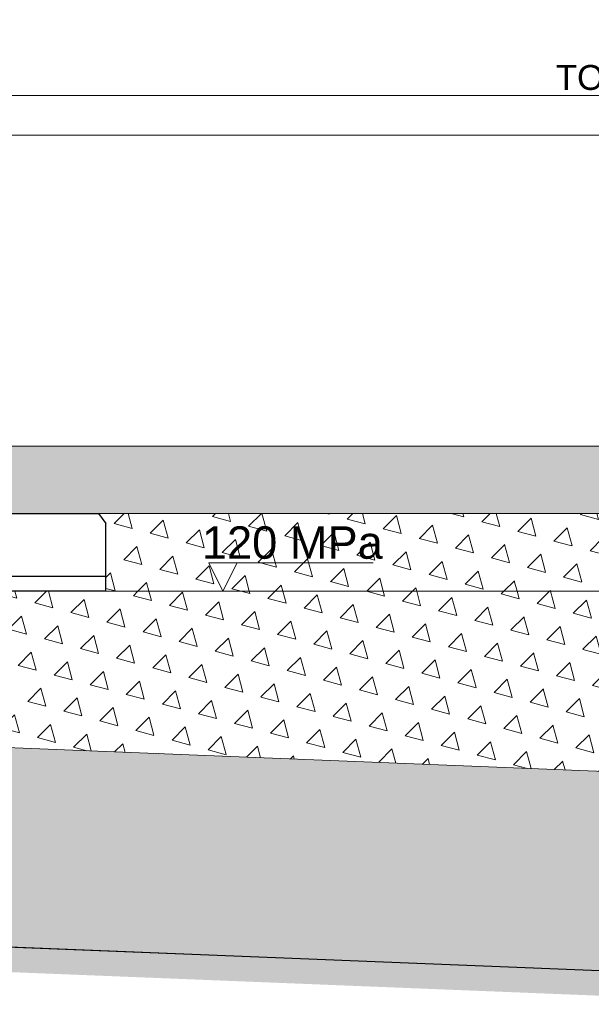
# Model space of a CAD drawing. Header units: feet. Extents: x 211.3 to 241.6, y -209.3 to -192.7.
# Tile 8 of 15: x 218.5 to 219.6, y -201.2 to -199.3. Entities that reach past the tile are written whole.
import ezdxf

# ---------------------------------------------------------------- set-up
doc = ezdxf.new("R2010")
doc.units = ezdxf.units.FT
doc.header["$MEASUREMENT"] = 0
doc.header["$PDMODE"] = 34
doc.linetypes.add('DASHDOT2', pattern=[12.7, 6.35, -3.175, 0, -3.175])
doc.layers.add('brudnopis', color=50, linetype='Continuous', lineweight=30, plot=False)
for name, color, linetype, lineweight in [('Geowłóknina', 160, 'Continuous', 30), ('Miesz_niezw', 251, 'Continuous', 9), ('Mieszanka_niezw_0_315', 44, 'Continuous', 15), ('Opis', 7, 'Continuous', 15), ('oś-szyny', 1, 'DASHDOT2', 0), ('Podkład', 7, 'Continuous', 30), ('Podłoże gruntowe', 7, 'Continuous', 13), ('Sb3', 7, 'Continuous', 15), ('sb4', 7, 'Continuous', 15), ('Wymiar', 7, 'Continuous', 15)]:
    doc.layers.add(name, color=color, linetype=linetype, lineweight=lineweight)
doc.layers.add('Podkadka sprężysta', color=1, linetype='Continuous')
doc.layers.add('Szyna', color=7, linetype='Continuous')
doc.styles.add('Opis_1_25', font='arial.ttf', dxfattribs={"height": 0.05})
doc.dimstyles.new('1_25_DK$0', dxfattribs={"dimtxt": 0.05, "dimasz": 0.05, "dimexe": 0.02, "dimexo": 0.05, "dimgap": 0.01, "dimtad": 1, "dimdec": 3, "dimzin": 3, "dimdsep": 46, "dimtxsty": 'Opis_1_25', "dimblk": 'ARCHTICK', "dimcen": 0.05, "dimclrd": 256, "dimclre": 256, "dimazin": 3, "dimtfac": 1, "dimtdec": 3, "dimtofl": 0, "dimtmove": 0, "dimatfit": 3, "dimldrblk": 'ARCHTICK', "dimfxl": 1, "dimfrac": 2, "dimtolj": 1, "dimtzin": 3, "dimlwd": -1, "dimlwe": -1, "dimarcsym": 0})
pattern_1 = [(105, (0, 0), (-0.07244443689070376, 0.01941142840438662), [0.03750000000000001, -0.03750000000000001]), (165, (0, 0), (-0.05303300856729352, -0.05303300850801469), [0.03750000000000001, -0.03750000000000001]), (45, (-0.03622221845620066, 0.009705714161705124), (-0.01941142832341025, 0.07244443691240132), [0.03750000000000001, -0.03750000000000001])]

# ---------------------------------------------------------------- blocks, each defined once
blk = doc.blocks.new('_ArchTick')
at = {"color": 0, "linetype": 'ByBlock', "lineweight": 0, "const_width": 0.15}
blk.add_lwpolyline([(-0.5, -0.5), (0.5, 0.5)], dxfattribs=at)
blk = doc.blocks.new('*D6')
at = {"layer": 'DEFPOINTS', "color": 0, "lineweight": 70, "transparency": 16777216}
for p in [(223.9261949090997, -199.4069429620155), (216.5261949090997, -200.0659117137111), (223.9261949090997, -200.0659117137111)]:
    blk.add_point(p, dxfattribs=at)
at = {"layer": 'Wymiar', "transparency": 16777216}
for p, q in [((216.5261949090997, -200.0159117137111), (216.5261949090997, -199.3869429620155)), ((223.9261949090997, -200.0159117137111), (223.9261949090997, -199.3869429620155)), ((216.5261949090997, -199.4069429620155), (223.9261949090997, -199.4069429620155))]:
    blk.add_line(p, q, dxfattribs=at)
at = {"layer": 'Wymiar', "transparency": 16777216, "xscale": 0.05, "yscale": 0.05, "zscale": 0.05, "rotation": 180}
blk.add_blockref('_ArchTick', (216.5261949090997, -199.4069429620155), dxfattribs=at)
at = {"layer": 'Wymiar', "transparency": 16777216, "xscale": 0.05, "yscale": 0.05, "zscale": 0.05}
blk.add_blockref('_ArchTick', (223.9261949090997, -199.4069429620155), dxfattribs=at)
at = {"layer": 'Wymiar', "color": 0, "transparency": 16777216, "insert": (220.2261949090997, -199.3710732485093), "char_height": 0.05, "attachment_point": 5, "style": 'Opis_1_25'}
blk.add_mtext('\\A1;{\\fArial|b0|i0|c238|p34;TOROWISKO KLASYCZNE PODSYPKOWE}', dxfattribs=at)
blk = doc.blocks.new('*D8')
at = {"layer": 'DEFPOINTS', "color": 0, "lineweight": 25, "transparency": 16777216}
for p in [(222.7261948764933, -199.4868741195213), (217.7261949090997, -200.0669117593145), (222.7261948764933, -200.0669116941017)]:
    blk.add_point(p, dxfattribs=at)
at = {"layer": 'Wymiar', "transparency": 16777216}
for p, q in [((217.7261949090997, -200.0169117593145), (217.7261949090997, -199.4668741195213)), ((222.7261948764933, -200.0169116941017), (222.7261948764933, -199.4668741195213)), ((217.7261949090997, -199.4868741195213), (222.7261948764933, -199.4868741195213))]:
    blk.add_line(p, q, dxfattribs=at)
at = {"layer": 'Wymiar', "transparency": 16777216, "xscale": 0.05, "yscale": 0.05, "zscale": 0.05, "rotation": 180}
blk.add_blockref('_ArchTick', (217.7261949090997, -199.4868741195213), dxfattribs=at)
at = {"layer": 'Wymiar', "transparency": 16777216, "xscale": 0.05, "yscale": 0.05, "zscale": 0.05}
blk.add_blockref('_ArchTick', (222.7261948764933, -199.4868741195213), dxfattribs=at)
at = {"layer": 'Wymiar', "color": 0, "transparency": 16777216, "insert": (220.2261948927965, -199.4513454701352), "char_height": 0.05, "attachment_point": 5, "style": 'Opis_1_25'}
blk.add_mtext('\\A1;5.00', dxfattribs=at)
blk = doc.blocks.new('PS-60R2-SB4-1800')
h = blk.add_hatch(color=251)
edge = h.paths.add_edge_path()
edge.add_arc((-64.85020978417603, 18.20540894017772), 4.499999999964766, 4.328325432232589, 24.187061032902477, ccw=False)
edge.add_arc((-59.5653256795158, 18.60540894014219), 0.8000000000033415, 184.3283254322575, 364.3283254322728)
edge.add_arc((-64.85020978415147, 18.2054089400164), 6.099999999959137, 4.328325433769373, 5.518464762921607)
edge.add_line((-58.77848170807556, 18.79202480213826), (-58.02596563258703, 18.79189964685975))
edge.add_line((-58.02596563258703, 18.79189964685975), (-58.01851709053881, 17.15335696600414))
edge.add_line((-58.01851709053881, 17.15335696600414), (-60.51127112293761, 16.90517299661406))
edge.add_line((-60.51127112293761, 16.90517299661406), (-60.51143550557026, 16.10521954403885))
edge.add_line((-60.51143550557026, 16.10521954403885), (-61.65020978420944, 16.1054089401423))
edge.add_line((-61.65020978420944, 16.1054089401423), (-61.70545377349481, 17.70880618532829))
edge.add_line((-61.70545377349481, 17.70880618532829), (-61.70506451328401, 20.04929525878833))
edge.add_line((-61.70506451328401, 20.04929525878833), (-60.74525279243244, 20.04913562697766))
h = blk.add_hatch(color=251)
edge = h.paths.add_edge_path()
edge.add_arc((-38.14976804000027, 18.20942884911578), 4.499999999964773, 155.8129389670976, 175.6716745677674)
edge.add_arc((-43.43465214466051, 18.60942884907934), 0.8000000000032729, 175.6716745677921, 355.6716745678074, ccw=False)
edge.add_arc((-38.14976804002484, 18.20942884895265), 6.099999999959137, 174.4815352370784, 175.6716745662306, ccw=False)
edge.add_line((-44.22149611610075, 18.7960447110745), (-44.97401219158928, 18.79591955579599))
edge.add_line((-44.97401219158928, 18.79591955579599), (-44.9814607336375, 17.15737687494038))
edge.add_line((-44.9814607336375, 17.15737687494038), (-42.4887067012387, 16.90919290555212))
edge.add_line((-42.4887067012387, 16.90919290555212), (-42.48854231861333, 16.10923945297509))
edge.add_line((-42.48854231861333, 16.10923945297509), (-41.34976803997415, 16.10942884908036))
edge.add_line((-41.34976803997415, 16.10942884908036), (-41.29452405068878, 17.71282609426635))
edge.add_line((-41.29452405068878, 17.71282609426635), (-41.2949133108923, 20.0533151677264))
edge.add_line((-41.2949133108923, 20.0533151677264), (-42.25472503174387, 20.05315553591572))
h = blk.add_hatch(color=251)
edge = h.paths.add_edge_path()
edge.add_arc((38.14985109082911, 18.20942884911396), 4.499999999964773, 4.328325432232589, 24.18706103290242, ccw=False)
edge.add_arc((43.43473519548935, 18.60942884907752), 0.8000000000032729, 184.3283254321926, 364.3283254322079)
edge.add_arc((38.14985109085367, 18.20942884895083), 6.099999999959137, 4.328325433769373, 5.518464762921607)
edge.add_line((44.22157916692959, 18.79604471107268), (44.97409524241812, 18.79591955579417))
edge.add_line((44.97409524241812, 18.79591955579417), (44.98154378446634, 17.15737687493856))
edge.add_line((44.98154378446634, 17.15737687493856), (42.48878975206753, 16.9091929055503))
edge.add_line((42.48878975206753, 16.9091929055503), (42.48862536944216, 16.10923945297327))
edge.add_line((42.48862536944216, 16.10923945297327), (41.34985109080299, 16.10942884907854))
edge.add_line((41.34985109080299, 16.10942884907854), (41.29460710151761, 17.71282609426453))
edge.add_line((41.29460710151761, 17.71282609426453), (41.29499636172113, 20.05331516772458))
edge.add_line((41.29499636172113, 20.05331516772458), (42.25480808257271, 20.0531555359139))
h = blk.add_hatch(color=251)
edge = h.paths.add_edge_path()
edge.add_arc((64.85029283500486, 18.2054089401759), 4.499999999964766, 155.8129389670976, 175.6716745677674)
edge.add_arc((59.56540873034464, 18.60540894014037), 0.8000000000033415, 175.6716745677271, 355.67167456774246, ccw=False)
edge.add_arc((64.85029283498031, 18.20540894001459), 6.099999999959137, 174.4815352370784, 175.6716745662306, ccw=False)
edge.add_line((58.77856475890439, 18.79202480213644), (58.02604868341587, 18.79189964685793))
edge.add_line((58.02604868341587, 18.79189964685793), (58.01860014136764, 17.15335696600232))
edge.add_line((58.01860014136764, 17.15335696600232), (60.51135417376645, 16.90517299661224))
edge.add_line((60.51135417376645, 16.90517299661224), (60.5115185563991, 16.10521954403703))
edge.add_line((60.5115185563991, 16.10521954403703), (61.65029283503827, 16.10540894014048))
edge.add_line((61.65029283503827, 16.10540894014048), (61.70553682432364, 17.70880618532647))
edge.add_line((61.70553682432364, 17.70880618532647), (61.70514756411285, 20.04929525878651))
edge.add_line((61.70514756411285, 20.04929525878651), (60.74533584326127, 20.04913562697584))
at = {"layer": 'Podkadka sprężysta'}
h = blk.add_hatch(dxfattribs=at)
h.set_pattern_fill('ANSI37', color=256, angle=0.009529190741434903, style=0)
h.set_pattern_definition([(45.00952919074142, (-51.49991694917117, 15.60774071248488), (-0.08840304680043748, 0.08837364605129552), []), (135.0095291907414, (-51.49991694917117, 15.60774071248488), (-0.08837364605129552, -0.08840304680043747), [])])
h.paths.add_polyline_path([(-61.63283859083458, 15.60605544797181), (-61.65020978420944, 16.1054089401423), (-41.34976803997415, 16.10942884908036), (-41.36699530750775, 15.60942597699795)])
h = blk.add_hatch(dxfattribs=at)
h.set_pattern_fill('ANSI37', color=256, scale=100, style=0)
h.set_pattern_definition([(134.9904708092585, (51.5, 15.60774071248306), (0.08840304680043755, 0.08837364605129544), []), (44.99047080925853, (51.5, 15.60774071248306), (0.08837364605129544, -0.08840304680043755), [])])
h.paths.add_polyline_path([(61.63292164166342, 15.60605544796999), (61.65029283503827, 16.10540894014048), (41.34985109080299, 16.10942884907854), (41.36707835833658, 15.60942597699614)])
at = {"layer": 'sb4'}
h = blk.add_hatch(dxfattribs=at)
h.set_pattern_fill('ANSI31', color=256, angle=0.009529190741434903, style=0)
h.set_pattern_definition([(134.9904708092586, (-92.79758262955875, -4.70838610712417), (0.08840304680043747, 0.08837364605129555), [])])
edge = h.paths.add_edge_path()
edge.add_line((-61.65020978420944, 16.1054089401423), (-64.85020978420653, 16.1054089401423))
edge.add_arc((-64.8502097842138, 20.20540894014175), 4.099999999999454, 90.00000000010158, 270.00000000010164, ccw=False)
edge.add_arc((-64.85020978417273, 18.20540894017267), 6.099999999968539, 4.328325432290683, 90.00000000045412, ccw=False)
edge.add_arc((-59.5653256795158, 18.60540894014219), 0.8000000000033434, -175.67167456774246, 4.328325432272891, ccw=False)
edge.add_arc((-64.85020978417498, 18.20540894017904), 4.499999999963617, 4.328325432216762, 90.00000000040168)
edge.add_arc((-64.85020978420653, 20.20540894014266), 2.5, 90, 270)
edge.add_line((-64.85020978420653, 17.70540894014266), (-61.70580229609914, 17.70347502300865))
edge.add_line((-61.70580229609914, 17.70347502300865), (-61.65020978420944, 16.1054089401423))
h = blk.add_hatch(dxfattribs=at)
h.set_pattern_fill('ANSI31', color=256, angle=0.009529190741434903, style=0)
h.set_pattern_definition([(45.00952919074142, (-10.20239519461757, -4.704366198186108), (-0.08840304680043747, 0.08837364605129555), [])])
edge = h.paths.add_edge_path()
edge.add_line((-41.34976803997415, 16.10942884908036), (-38.14976803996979, 16.10942884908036))
edge.add_arc((-38.14976803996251, 20.2094288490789), 4.099999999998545, 269.9999999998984, 449.9999999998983)
edge.add_arc((-38.14976804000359, 18.20942884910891), 6.099999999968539, 89.99999999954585, 175.6716745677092)
edge.add_arc((-43.43465214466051, 18.60942884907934), 0.8000000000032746, 175.6716745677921, 355.6716745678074)
edge.add_arc((-38.14976804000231, 18.20942884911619), 4.499999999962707, 89.9999999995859, 175.6716745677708, ccw=False)
edge.add_arc((-38.14976803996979, 20.2094288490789), 2.5, -90, 90, ccw=False)
edge.add_line((-38.14976803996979, 17.7094288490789), (-41.29470646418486, 17.70753173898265))
edge.add_line((-41.29470646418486, 17.70753173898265), (-41.34976803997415, 16.10942884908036))
h = blk.add_hatch(dxfattribs=at)
h.set_pattern_fill('ANSI31', color=256, angle=0.009529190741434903, style=0)
h.set_pattern_definition([(134.9904708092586, (10.2024782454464, -4.704366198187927), (0.08840304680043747, 0.08837364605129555), [])])
edge = h.paths.add_edge_path()
edge.add_line((41.34985109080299, 16.10942884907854), (38.14985109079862, 16.10942884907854))
edge.add_arc((38.14985109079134, 20.20942884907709), 4.099999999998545, 90.00000000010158, 270.00000000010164, ccw=False)
edge.add_arc((38.14985109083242, 18.20942884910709), 6.099999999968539, 4.328325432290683, 90.00000000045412, ccw=False)
edge.add_arc((43.43473519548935, 18.60942884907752), 0.8000000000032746, -175.67167456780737, 4.328325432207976, ccw=False)
edge.add_arc((38.14985109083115, 18.20942884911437), 4.499999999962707, 4.328325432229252, 90.00000000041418)
edge.add_arc((38.14985109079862, 20.20942884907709), 2.5, 90, 270)
edge.add_line((38.14985109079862, 17.70942884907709), (41.29478951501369, 17.70753173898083))
edge.add_line((41.29478951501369, 17.70753173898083), (41.34985109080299, 16.10942884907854))
h = blk.add_hatch(dxfattribs=at)
h.set_pattern_fill('ANSI31', color=256, angle=0.009529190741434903, style=0)
h.set_pattern_definition([(45.00952919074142, (92.79766568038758, -4.708386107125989), (-0.08840304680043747, 0.08837364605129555), [])])
edge = h.paths.add_edge_path()
edge.add_line((61.65029283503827, 16.10540894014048), (64.85029283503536, 16.10540894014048))
edge.add_arc((64.85029283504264, 20.20540894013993), 4.099999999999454, 269.9999999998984, 449.9999999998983)
edge.add_arc((64.85029283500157, 18.20540894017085), 6.099999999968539, 89.9999999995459, 175.6716745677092)
edge.add_arc((59.56540873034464, 18.60540894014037), 0.8000000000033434, 175.6716745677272, 355.6716745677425)
edge.add_arc((64.85029283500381, 18.20540894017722), 4.499999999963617, 89.99999999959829, 175.6716745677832, ccw=False)
edge.add_arc((64.85029283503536, 20.20540894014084), 2.5, -90, 90, ccw=False)
edge.add_line((64.85029283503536, 17.70540894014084), (61.70588534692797, 17.70347502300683))
edge.add_line((61.70588534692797, 17.70347502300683), (61.65029283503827, 16.10540894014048))
at = {"layer": 'Szyna'}
h = blk.add_hatch(color=256, dxfattribs=at)
edge = h.paths.add_edge_path()
edge.add_arc((-54.07513544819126, 32.0297057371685), 1.499999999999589, 180.0000026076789, 258.6900701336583)
edge.add_line((-54.36930958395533, 30.5588347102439), (-52.90401923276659, 30.26577670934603))
edge.add_arc((-53.10013532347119, 29.28519602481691), 0.9999999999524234, 2.595729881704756e-06, 78.69007012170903, ccw=False)
edge.add_line((-52.10013532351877, 29.28519607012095), (-52.10013483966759, 18.64498753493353))
edge.add_arc((-53.10013483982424, 18.64498748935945), 1.000000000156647, -84.2894042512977, 2.611202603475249e-06, ccw=False)
edge.add_line((-53.00063107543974, 17.64995030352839), (-60.22998587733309, 16.92701449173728))
edge.add_arc((-60.20013474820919, 16.62850333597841), 0.3000000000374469, 95.71059571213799, 180.0000025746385)
edge.add_line((-60.50013474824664, 16.62850332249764), (-60.5001347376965, 16.3999995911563))
edge.add_arc((-60.20013473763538, 16.39999960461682), 0.3000000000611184, 180.0000025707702, 270.0000025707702)
edge.add_line((-60.20013472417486, 16.09999960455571), (-42.80013472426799, 16.1000003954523))
edge.add_arc((-42.80013473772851, 16.40000039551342), 0.3000000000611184, 270.0000025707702, 360.0000025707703)
edge.add_line((-42.50013473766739, 16.40000040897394), (-42.50013474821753, 16.62850414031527))
edge.add_arc((-42.80013474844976, 16.62850412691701), 0.3000000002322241, 2.558879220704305e-06, 84.28940942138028)
edge.add_line((-42.77028364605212, 16.92701528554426), (-49.99963851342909, 17.64995044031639))
edge.add_arc((-49.90013483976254, 18.64498763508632), 1.000000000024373, 180.0000026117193, 264.28940947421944, ccw=False)
edge.add_line((-50.90013483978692, 18.64498758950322), (-50.90013519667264, 26.49519612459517))
edge.add_arc((-49.90013519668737, 26.49519617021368), 0.9999999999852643, 101.30993508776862, 180.0000026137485, ccw=False)
edge.add_line((-50.0962513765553, 27.47577683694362), (-47.38879003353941, 28.0172692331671))
edge.add_arc((-48.07519666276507, 31.44930156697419), 3.500000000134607, 281.3099350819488, 350.5376803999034)
edge.add_line((-44.6228179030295, 30.87390526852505), (-44.28216873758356, 32.91780083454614))
edge.add_arc((-44.77536570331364, 33.00000030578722), 0.5000000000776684, 350.5376803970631, 450.000002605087)
edge.add_line((-44.77536572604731, 33.50000030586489), (-45.99262867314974, 33.50000025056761))
edge.add_arc((-45.99262865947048, 33.20000025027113), 0.3000000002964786, 90.00000261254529, 170.5376804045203)
edge.add_line((-46.28854683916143, 33.24931993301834), (-46.7379117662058, 30.55312961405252))
edge.add_arc((-48.09913539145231, 30.78000015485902), 1.380000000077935, 270.0000025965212, 350.5376803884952, ccw=False)
edge.add_line((-48.09913532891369, 29.40000015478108), (-48.25113532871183, 29.40000014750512))
edge.add_arc((-48.2511353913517, 30.78000014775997), 1.380000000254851, 189.4623248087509, 270.00000260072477, ccw=False)
edge.add_line((-49.61235899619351, 30.55312948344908), (-49.98892671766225, 32.81253518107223))
edge.add_arc((-51.27123880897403, 32.59881643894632), 1.300000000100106, 9.462324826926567, 76.81804508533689)
edge.add_arc((-52.79913517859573, 26.07535626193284), 7.999999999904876, 76.81804506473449, 86.81323531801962)
edge.add_arc((-54.02213417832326, 4.109376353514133), 29.99999999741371, 86.81323532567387, 90.3828454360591)
edge.add_arc((-54.16913517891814, 26.10888522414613), 8.000000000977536, 90.38284543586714, 96.93827769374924)
edge.add_arc((-55.07513551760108, 33.55396167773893), 0.500000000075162, 96.93827769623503, 180.000002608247)
edge.add_line((-55.57513551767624, 33.55396165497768), (-55.57513544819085, 32.02970566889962))
h = blk.add_hatch(color=256, dxfattribs=at)
edge = h.paths.add_edge_path()
edge.add_arc((54.0752184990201, 32.02970573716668), 1.499999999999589, 281.30992986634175, 359.99999739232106, ccw=False)
edge.add_line((54.36939263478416, 30.55883471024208), (52.90410228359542, 30.26577670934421))
edge.add_arc((53.10021837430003, 29.28519602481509), 0.9999999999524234, 101.3099298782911, 179.99999740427)
edge.add_line((52.10021837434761, 29.28519607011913), (52.10021789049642, 18.64498753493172))
edge.add_arc((53.10021789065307, 18.64498748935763), 1.000000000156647, 179.9999973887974, 264.2894042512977)
edge.add_line((53.00071412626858, 17.64995030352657), (60.23006892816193, 16.92701449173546))
edge.add_arc((60.20021779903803, 16.62850333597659), 0.3000000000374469, -2.574638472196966e-06, 84.289404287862, ccw=False)
edge.add_line((60.50021779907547, 16.62850332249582), (60.50021778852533, 16.39999959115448))
edge.add_arc((60.20021778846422, 16.399999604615), 0.3000000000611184, 269.9999974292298, 359.9999974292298, ccw=False)
edge.add_line((60.20021777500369, 16.09999960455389), (42.80021777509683, 16.10000039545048))
edge.add_arc((42.80021778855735, 16.4000003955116), 0.3000000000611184, 179.9999974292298, 269.9999974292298, ccw=False)
edge.add_line((42.50021778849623, 16.40000040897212), (42.50021779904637, 16.62850414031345))
edge.add_arc((42.80021779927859, 16.62850412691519), 0.3000000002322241, 95.71059057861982, 179.9999974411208, ccw=False)
edge.add_line((42.77036669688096, 16.92701528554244), (49.99972156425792, 17.64995044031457))
edge.add_arc((49.90021789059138, 18.6449876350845), 1.000000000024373, 275.7105905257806, 359.9999973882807)
edge.add_line((50.90021789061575, 18.6449875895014), (50.90021824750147, 26.49519612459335))
edge.add_arc((49.90021824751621, 26.49519617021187), 0.9999999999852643, 359.9999973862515, 438.6900649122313)
edge.add_line((50.09633442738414, 27.4757768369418), (47.38887308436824, 28.01726923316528))
edge.add_arc((48.0752797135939, 31.44930156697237), 3.500000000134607, 189.4623196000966, 258.69006491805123, ccw=False)
edge.add_line((44.62290095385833, 30.87390526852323), (44.2822517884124, 32.91780083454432))
edge.add_arc((44.77544875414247, 33.0000003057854), 0.5000000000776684, 89.99999739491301, 189.4623196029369, ccw=False)
edge.add_line((44.77544877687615, 33.50000030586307), (45.99271172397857, 33.50000025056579))
edge.add_arc((45.99271171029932, 33.20000025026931), 0.3000000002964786, 9.462319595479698, 89.99999738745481, ccw=False)
edge.add_line((46.28862988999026, 33.24931993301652), (46.73799481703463, 30.5531296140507))
edge.add_arc((48.09921844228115, 30.7800001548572), 1.380000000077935, 189.4623196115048, 269.9999974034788)
edge.add_line((48.09921837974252, 29.40000015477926), (48.25121837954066, 29.40000014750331))
edge.add_arc((48.25121844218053, 30.78000014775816), 1.380000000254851, 269.9999973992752, 350.5376751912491)
edge.add_line((49.61244204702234, 30.55312948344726), (49.98900976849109, 32.81253518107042))
edge.add_arc((51.27132185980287, 32.5988164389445), 1.300000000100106, 103.1819549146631, 170.5376751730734, ccw=False)
edge.add_arc((52.79921822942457, 26.07535626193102), 7.999999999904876, 93.18676468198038, 103.18195493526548, ccw=False)
edge.add_arc((54.02221722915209, 4.109376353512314), 29.99999999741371, 89.61715456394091, 93.18676467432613, ccw=False)
edge.add_arc((54.16921822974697, 26.10888522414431), 8.000000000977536, 83.06172230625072, 89.61715456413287, ccw=False)
edge.add_arc((55.07521856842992, 33.55396167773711), 0.500000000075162, -2.6082469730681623e-06, 83.06172230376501, ccw=False)
edge.add_line((55.57521856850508, 33.55396165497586), (55.57521849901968, 32.0297056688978))
for p, q in [((-60.51162242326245, 16.90321591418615), (-60.51145789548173, 16.10624195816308)), ((-42.4887067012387, 16.90919290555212), (-42.48854231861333, 16.10923945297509)), ((42.48878975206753, 16.9091929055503), (42.48862536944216, 16.10923945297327)), ((60.51170547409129, 16.90321591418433), (60.51154094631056, 16.10624195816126)), ((-61.63283859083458, 15.60605544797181), (-64.95012177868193, 15.60550373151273))]:
    blk.add_line(p, q)
for points in [[(-60.74525279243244, 20.04913562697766, -0.08686759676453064), (-60.36304403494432, 18.54503158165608, 1.000000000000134), (-58.76760732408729, 18.66578629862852, 0.005193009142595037), (-58.77848170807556, 18.79202480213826), (-58.02596563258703, 18.79189964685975), (-58.01851709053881, 17.15335696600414), (-60.51127112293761, 16.90517299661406), (-60.51143550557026, 16.10521954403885), (-61.65020978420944, 16.1054089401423), (-61.70545377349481, 17.70880618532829), (-61.70506451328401, 20.04929525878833)], [(-42.25472503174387, 20.05315553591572, 0.08686759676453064), (-42.63693378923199, 18.54905149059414, -1.000000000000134), (-44.23237050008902, 18.66980620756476, -0.005193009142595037), (-44.22149611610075, 18.7960447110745), (-44.97401219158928, 18.79591955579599), (-44.9814607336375, 17.15737687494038), (-42.4887067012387, 16.90919290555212), (-42.48854231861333, 16.10923945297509), (-41.34976803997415, 16.10942884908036), (-41.29452405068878, 17.71282609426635), (-41.2949133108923, 20.0533151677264)], [(42.25480808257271, 20.0531555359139, -0.08686759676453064), (42.63701684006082, 18.54905149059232, 1.000000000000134), (44.23245355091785, 18.66980620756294, 0.005193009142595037), (44.22157916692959, 18.79604471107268), (44.97409524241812, 18.79591955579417), (44.98154378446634, 17.15737687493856), (42.48878975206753, 16.9091929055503), (42.48862536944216, 16.10923945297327), (41.34985109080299, 16.10942884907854), (41.29460710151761, 17.71282609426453), (41.29499636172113, 20.05331516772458)], [(60.74533584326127, 20.04913562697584, 0.08686759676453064), (60.36312708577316, 18.54503158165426, -1.000000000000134), (58.76769037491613, 18.6657862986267, -0.005193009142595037), (58.77856475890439, 18.79202480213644), (58.02604868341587, 18.79189964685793), (58.01860014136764, 17.15335696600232), (60.51135417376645, 16.90517299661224), (60.5115185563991, 16.10521954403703), (61.65029283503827, 16.10540894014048), (61.70553682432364, 17.70880618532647), (61.70514756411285, 20.04929525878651)]]:
    blk.add_lwpolyline(points, format="xyb", close=True)
at = {"layer": 'brudnopis', "lineweight": 0, "ltscale": 5}
for p, q in [((-49.97017078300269, 32.69999960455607), (-49.97017078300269, 34.10870663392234)), ((49.97025383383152, 32.69999960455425), (49.97025383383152, 34.10870663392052)), ((-51.50000000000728, 32.69999960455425), (51.50008305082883, 32.69999960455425))]:
    blk.add_line(p, q, dxfattribs=at)
at = {"layer": 'oś-szyny', "ltscale": 0.002}
for p, q in [((-51.5, 12.34887240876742), (-51.5, 39.15927775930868)), ((51.50008305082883, 12.3488724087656), (51.50008305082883, 39.15927775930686))]:
    blk.add_line(p, q, dxfattribs=at)
at = {"layer": 'Podkadka sprężysta'}
for points in [[(-61.63283859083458, 15.60605544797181), (-61.65020978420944, 16.1054089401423), (-41.34976803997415, 16.10942884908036), (-41.36699530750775, 15.60942597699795)], [(61.63292164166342, 15.60605544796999), (61.65029283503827, 16.10540894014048), (41.34985109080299, 16.10942884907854), (41.36707835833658, 15.60942597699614)]]:
    blk.add_lwpolyline(points, close=True, dxfattribs=at)
at = {"layer": 'Podkład', "ltscale": 5}
for p, q in [((-88.5, 15.60000000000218), (-90, 13.60000000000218)), ((88.50000000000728, 15.60000000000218), (-88.49999999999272, 15.60000000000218)), ((-10, 15.60000000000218), (-10, 1.818989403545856e-12)), ((-3, 1.818989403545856e-12), (-10, 15.60000000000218)), ((0, 15.60000000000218), (0, 1.818989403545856e-12)), ((0, 15.60000000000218), (0, 1.818989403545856e-12)), ((3, 1.818989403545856e-12), (10, 15.60000000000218)), ((10, 15.60000000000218), (10, 1.818989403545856e-12)), ((88.5, 15.60000000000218), (90, 13.60000000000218)), ((-90, 1.818989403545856e-12), (-90, 13.60000000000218)), ((90, 1.818989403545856e-12), (90, 13.60000000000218)), ((-10, 3.000000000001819), (-90, 3.000000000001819)), ((10, 3.000000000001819), (89.99999999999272, 3.000000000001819)), ((-89.99999999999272, 0), (89.99999999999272, 1.818989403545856e-12))]:
    blk.add_line(p, q, dxfattribs=at)
at = {"layer": 'Sb3'}
for points in [[(-61.63283859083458, 15.60605544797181), (-61.77465327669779, 19.6826699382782, 0.4041133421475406), (-62.27443416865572, 20.1652867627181), (-64.16259709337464, 20.16497273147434, 0.3936855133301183), (-64.6612744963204, 19.70015658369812), (-64.95012177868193, 15.60550373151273)], [(61.63292164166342, 15.60605544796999), (61.77473632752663, 19.68266993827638, -0.4041133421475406), (62.27451721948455, 20.16528676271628), (64.16268014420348, 20.16497273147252, -0.3936855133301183), (64.66135754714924, 19.7001565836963), (64.95020482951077, 15.60550373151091)]]:
    blk.add_lwpolyline(points, format="xyb", close=True, dxfattribs=at)
for points in [[(-41.36699530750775, 15.60942597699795), (-41.22653663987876, 19.68608741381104, -0.4041133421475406), (-40.72691630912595, 20.16887045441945), (-38.8387533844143, 20.16918448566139, -0.3936855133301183), (-38.33992139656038, 19.70453423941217), (-38.04971211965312, 15.60997769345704), (-41.36699530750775, 15.60942597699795)], [(41.36707835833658, 15.60942597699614), (41.22661969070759, 19.68608741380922, 0.4041133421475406), (40.72699935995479, 20.16887045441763), (38.83883643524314, 20.16918448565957, 0.3936855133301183), (38.34000444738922, 19.70453423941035), (38.04979517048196, 15.60997769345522), (41.36707835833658, 15.60942597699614)]]:
    blk.add_lwpolyline(points, format="xyb", dxfattribs=at)
at = {"layer": 'sb4'}
for points in [[(-61.65020978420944, 16.1054089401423), (-64.85020978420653, 16.1054089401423, -1), (-64.85020978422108, 24.30540894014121, -0.3922565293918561), (-58.76760732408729, 18.66578629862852, -1.000000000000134), (-60.36304403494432, 18.54503158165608, 0.3922565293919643), (-64.85020978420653, 22.70540894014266, 0.9999999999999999), (-64.85020978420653, 17.70540894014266), (-61.70580229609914, 17.70347502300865)], [(-41.34976803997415, 16.10942884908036), (-38.14976803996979, 16.10942884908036, 1), (-38.14976803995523, 24.30942884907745, 0.3922565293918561), (-44.23237050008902, 18.66980620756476, 1.000000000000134), (-42.63693378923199, 18.54905149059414, -0.3922565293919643), (-38.14976803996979, 22.7094288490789, -0.9999999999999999), (-38.14976803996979, 17.7094288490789), (-41.29470646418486, 17.70753173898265)], [(41.34985109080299, 16.10942884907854), (38.14985109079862, 16.10942884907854, -1), (38.14985109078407, 24.30942884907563, -0.3922565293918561), (44.23245355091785, 18.66980620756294, -1.000000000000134), (42.63701684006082, 18.54905149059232, 0.3922565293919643), (38.14985109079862, 22.70942884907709, 0.9999999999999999), (38.14985109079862, 17.70942884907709), (41.29478951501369, 17.70753173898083)], [(61.65029283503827, 16.10540894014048), (64.85029283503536, 16.10540894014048, 1), (64.85029283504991, 24.30540894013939, 0.3922565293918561), (58.76769037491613, 18.6657862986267, 1.000000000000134), (60.36312708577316, 18.54503158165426, -0.3922565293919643), (64.85029283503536, 22.70540894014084, -0.9999999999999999), (64.85029283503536, 17.70540894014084), (61.70588534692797, 17.70347502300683)]]:
    blk.add_lwpolyline(points, format="xyb", close=True, dxfattribs=at)
for points in [[(-61.70527135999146, 17.70351183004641), (-61.65020978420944, 16.1054089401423)], [(-41.29470646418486, 17.70753173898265), (-41.34976803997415, 16.10942884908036)]]:
    blk.add_lwpolyline(points, dxfattribs=at)
at = {"layer": 'Szyna'}
for points in [[(-55.57513544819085, 32.02970566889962, 0.3575107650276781), (-54.36930958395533, 30.5588347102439), (-52.90401923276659, 30.26577670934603, -0.3575107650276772), (-52.10013532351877, 29.28519607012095), (-52.10013483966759, 18.64498753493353, -0.3853135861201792), (-53.00063107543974, 17.64995030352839), (-60.22998587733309, 16.92701449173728, 0.3853135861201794), (-60.50013474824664, 16.62850332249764), (-60.5001347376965, 16.3999995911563, 0.414213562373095), (-60.20013472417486, 16.09999960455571), (-42.80013472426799, 16.1000003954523, 0.414213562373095), (-42.50013473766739, 16.40000040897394), (-42.50013474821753, 16.62850414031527, 0.3853135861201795), (-42.77028364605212, 16.92701528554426), (-49.99963851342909, 17.64995044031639, -0.385313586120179), (-50.90013483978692, 18.64498758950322), (-50.90013519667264, 26.49519612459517, -0.357510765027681), (-50.0962513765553, 27.47577683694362), (-47.38879003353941, 28.0172692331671, 0.3115981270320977), (-44.6228179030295, 30.87390526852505), (-44.28216873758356, 32.91780083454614, 0.4634545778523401), (-44.77536572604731, 33.50000030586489), (-45.99262867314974, 33.50000025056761, 0.3666293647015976), (-46.28854683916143, 33.24931993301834), (-46.7379117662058, 30.55312961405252, -0.3666293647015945), (-48.09913532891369, 29.40000015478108), (-48.25113532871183, 29.40000014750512, -0.3666293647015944), (-49.61235899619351, 30.55312948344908), (-49.98892671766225, 32.81253518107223), (-49.98892671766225, 32.81253518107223, 0.3026593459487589), (-50.97478130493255, 33.86456244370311, 0.04363991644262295), (-52.35440826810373, 34.06298532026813, 0.01557662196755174), (-54.22259008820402, 34.10870663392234), (-54.22259008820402, 34.10870663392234, 0.02861127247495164), (-55.13553554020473, 34.05030010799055, 0.3791741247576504), (-55.57513551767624, 33.55396165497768)], [(55.57521849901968, 32.0297056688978, -0.3575107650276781), (54.36939263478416, 30.55883471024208), (52.90410228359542, 30.26577670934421, 0.3575107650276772), (52.10021837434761, 29.28519607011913), (52.10021789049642, 18.64498753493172, 0.3853135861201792), (53.00071412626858, 17.64995030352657), (60.23006892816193, 16.92701449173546, -0.3853135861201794), (60.50021779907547, 16.62850332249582), (60.50021778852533, 16.39999959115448, -0.414213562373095), (60.20021777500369, 16.09999960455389), (42.80021777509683, 16.10000039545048, -0.414213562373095), (42.50021778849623, 16.40000040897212), (42.50021779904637, 16.62850414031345, -0.3853135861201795), (42.77036669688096, 16.92701528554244), (49.99972156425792, 17.64995044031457, 0.385313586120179), (50.90021789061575, 18.6449875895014), (50.90021824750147, 26.49519612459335, 0.357510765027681), (50.09633442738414, 27.4757768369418), (47.38887308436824, 28.01726923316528, -0.3115981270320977), (44.62290095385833, 30.87390526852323), (44.2822517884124, 32.91780083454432, -0.4634545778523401), (44.77544877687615, 33.50000030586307), (45.99271172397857, 33.50000025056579, -0.3666293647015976), (46.28862988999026, 33.24931993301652), (46.73799481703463, 30.5531296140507, 0.3666293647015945), (48.09921837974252, 29.40000015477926), (48.25121837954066, 29.40000014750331, 0.3666293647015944), (49.61244204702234, 30.55312948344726), (49.98900976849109, 32.81253518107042), (49.98900976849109, 32.81253518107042, -0.3026593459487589), (50.97486435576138, 33.86456244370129, -0.04363991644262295), (52.35449131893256, 34.06298532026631, -0.01557662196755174), (54.22267313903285, 34.10870663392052), (54.22267313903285, 34.10870663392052, -0.02861127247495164), (55.13561859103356, 34.05030010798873, -0.3791741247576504), (55.57521856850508, 33.55396165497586)]]:
    blk.add_lwpolyline(points, format="xyb", close=True, dxfattribs=at)

msp = doc.modelspace()

# ---------------------------------------------------------------- hatches: boundary and pattern name
at = {"layer": 'Miesz_niezw'}
h = msp.add_hatch(dxfattribs=at)
h.set_pattern_fill('TRIANG', color=256, scale=0.2, angle=45)
h.set_pattern_definition([(105, (5.153254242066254, 0), (-0.07244443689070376, 0.01941142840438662), [0.03750000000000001, -0.03750000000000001]), (165, (5.153254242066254, 0), (-0.05303300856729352, -0.05303300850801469), [0.03750000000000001, -0.03750000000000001]), (45, (5.117032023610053, 0.009705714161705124), (-0.01941142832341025, 0.07244443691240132), [0.03750000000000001, -0.03750000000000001])])
h.paths.add_polyline_path([(223.9252901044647, -200.1108375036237), (216.5261949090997, -200.1108375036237), (216.5261980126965, -200.2459224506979), (223.9252901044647, -200.2459224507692)])
h = msp.add_hatch(dxfattribs=at)
h.set_pattern_fill('TRIANG', color=256, scale=0.2, angle=45)
h.set_pattern_definition(pattern_1)
h.paths.add_polyline_path([(218.6111952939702, -200.2459858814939), (218.6261952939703, -200.2659858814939), (218.6261952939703, -200.4019116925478), (220.2257425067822, -200.4019116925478), (220.2257425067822, -200.2459858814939)])
h = msp.add_hatch(dxfattribs=at)
h.set_pattern_fill('TRIANG', color=256, scale=0.2, angle=45)
h.set_pattern_definition(pattern_1)
h.paths.add_polyline_path([(216.5261949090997, -200.4019116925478), (216.5261949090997, -200.6399117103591), (219.9509593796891, -200.7769022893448), (220.0460535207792, -201.0621847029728), (220.2257425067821, -201.0621847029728), (220.2257425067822, -200.4019116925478)])
at = {"layer": 'Mieszanka_niezw_0_315', "ltscale": 10}
h = msp.add_hatch(dxfattribs=at)
h.set_pattern_fill('AR-CONC', color=256, scale=0.01, style=0)
h.set_pattern_definition([(49.99999999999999, (0, 0), (0.07172601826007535, -0.006275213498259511), [0.0075, -0.0825]), (355, (0, 0), (-0.0138751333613, 0.07521921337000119), [0.006, -0.066]), (100.45144446, (0.0059771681, -0.0005229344), (0.0578508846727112, 0.06894399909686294), [0.006374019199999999, -0.07011421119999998]), (46.18420000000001, (0, 0.02), (0.1067241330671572, -0.01655192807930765), [0.01125, -0.12375]), (96.63563549, (0.0088936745, 0.0186206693), (0.09346619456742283, 0.09741186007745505), [0.0095610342, -0.105171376]), (351.1841639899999, (0, 0.02), (0.09346619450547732, 0.09741186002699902), [0.009000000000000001, -0.0990000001]), (21, (0.01, 0.015), (0.05969070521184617, -0.04026188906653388), [0.0075, -0.0825]), (326.0000000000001, (0.01, 0.015), (0.02433153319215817, 0.0725150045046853), [0.006, -0.066]), (71.45144474, (0.0149742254, 0.0116448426), (0.08402223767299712, 0.03225311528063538), [0.006374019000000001, -0.0701142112]), (37.50000000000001, (0, 0), (0.001215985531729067, 0.03328938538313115), [0, -0.0652, 0, -0.067, 0, -0.06625]), (7.499999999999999, (0, 0), (0.02630695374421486, 0.03944117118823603), [0, -0.0382, 0, -0.0637, 0, -0.02525]), (327.5, (-0.0223, 0), (0.0533822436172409, -0.002255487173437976), [0, -0.025, 0, -0.078, 0, -0.1035]), (317.5, (-0.0323, 0), (0.05831861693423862, 0.01001049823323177), [0, -0.0325, 0, -0.0518, 0, -0.0735])])
h.paths.add_polyline_path([(220.0862025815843, -201.1826318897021), (219.9509593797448, -200.7769022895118), (216.5261949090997, -200.6399117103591), (216.5261949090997, -201.0402315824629)])
at = {"layer": 'Podłoże gruntowe'}
h = msp.add_hatch(dxfattribs=at)
h.set_pattern_fill('EARTH', color=256, scale=0.25, angle=45, style=0)
h.set_pattern_definition([(45, (0, 0.05003998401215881), (0, 0.08838834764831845), [0.0625, -0.0625]), (45, (-0.01657281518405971, 0.06661279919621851), (0, 0.08838834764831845), [0.0625, -0.0625]), (45, (-0.03314563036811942, 0.08318561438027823), (0, 0.08838834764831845), [0.0625, -0.0625]), (135, (-0.03314563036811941, 0.09423415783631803), (-0.08838834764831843, 6.938893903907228e-18), [0.0625, -0.0625]), (135, (-0.01657281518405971, 0.1108069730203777), (-0.08838834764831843, 6.938893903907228e-18), [0.0625, -0.0625]), (135, (0, 0.1273797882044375), (-0.08838834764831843, 6.938893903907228e-18), [0.0625, -0.0625])])
h.paths.add_polyline_path([(220.0496911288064, -201.2312114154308), (220.0327857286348, -201.1804952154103), (216.5261949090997, -201.0402315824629), (216.5261949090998, -200.4959117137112), (216.4761949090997, -200.4959117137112), (216.4761949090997, -201.0882715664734)])

# ---------------------------------------------------------------- linework, layer by layer
at = {"layer": 'Geowłóknina', "ltscale": 5}
msp.add_lwpolyline([(220.0862025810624, -201.1826318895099), (216.5261949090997, -201.0402315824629), (216.5261949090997, -200.1108375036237)], dxfattribs=at)
at = {"layer": 'Miesz_niezw'}
for p, q in [((218.6111952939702, -200.2459858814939), (221.8402905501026, -200.2459116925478)), ((218.6261952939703, -200.4019858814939), (221.8252905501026, -200.4019858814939)), ((219.9509593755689, -200.7769022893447), (216.5261949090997, -200.6399117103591))]:
    msp.add_line(p, q, dxfattribs=at)
msp.add_lwpolyline([(216.5261949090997, -200.1108375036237), (223.9252901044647, -200.1108375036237)], dxfattribs=at)
at = {"layer": 'Mieszanka_niezw_0_315', "ltscale": 10}
msp.add_line((220.0862025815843, -201.1826318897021), (216.5261949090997, -201.0402315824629), dxfattribs=at)
at = {"layer": 'Opis', "flags": 128}
msp.add_lwpolyline([(219.1628933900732, -200.3451883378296), (218.8325955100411, -200.3451883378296), (218.8609942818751, -200.4019858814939), (218.8893930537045, -200.3451883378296)], dxfattribs=at)

# ---------------------------------------------------------------- block references
at = {"xscale": -0.01, "yscale": 0.01, "zscale": 0.01}
msp.add_blockref('PS-60R2-SB4-1800', (217.7261952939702, -200.4019858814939), dxfattribs=at)

# ---------------------------------------------------------------- texts
at = {"layer": 'Opis', "style": 'Opis_1_25'}
msp.add_text('120 MPa', height=0.065, dxfattribs=at).set_placement((218.8187457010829, -200.336787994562))

# ---------------------------------------------------------------- dimensions: what is measured, and where the dimension line sits
at = {"layer": 'Wymiar'}
dim = msp.add_aligned_dim(p1=(216.5261949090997, -200.0659117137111), p2=(223.9261949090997, -200.0659117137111), distance=0.6589687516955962, text='{\\fArial|b0|i0|c238|p34;TOROWISKO KLASYCZNE PODSYPKOWE}', dimstyle='1_25_DK$0', override={"dimdec": 2}, dxfattribs=at)
dim.commit()
dim.dimension.update_dxf_attribs({"geometry": '*D6', "text_midpoint": (220.2261949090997, -199.3710732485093)})
dim = msp.add_aligned_dim(p1=(217.7261949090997, -200.0669117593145), p2=(222.7261948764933, -200.0669116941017), distance=0.5800375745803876, dimstyle='1_25_DK$0', override={"dimdec": 2}, dxfattribs=at)
dim.commit()
dim.dimension.update_dxf_attribs({"geometry": '*D8', "text_midpoint": (220.2261948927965, -199.4513454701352)})

doc.saveas('drawing.dxf')
